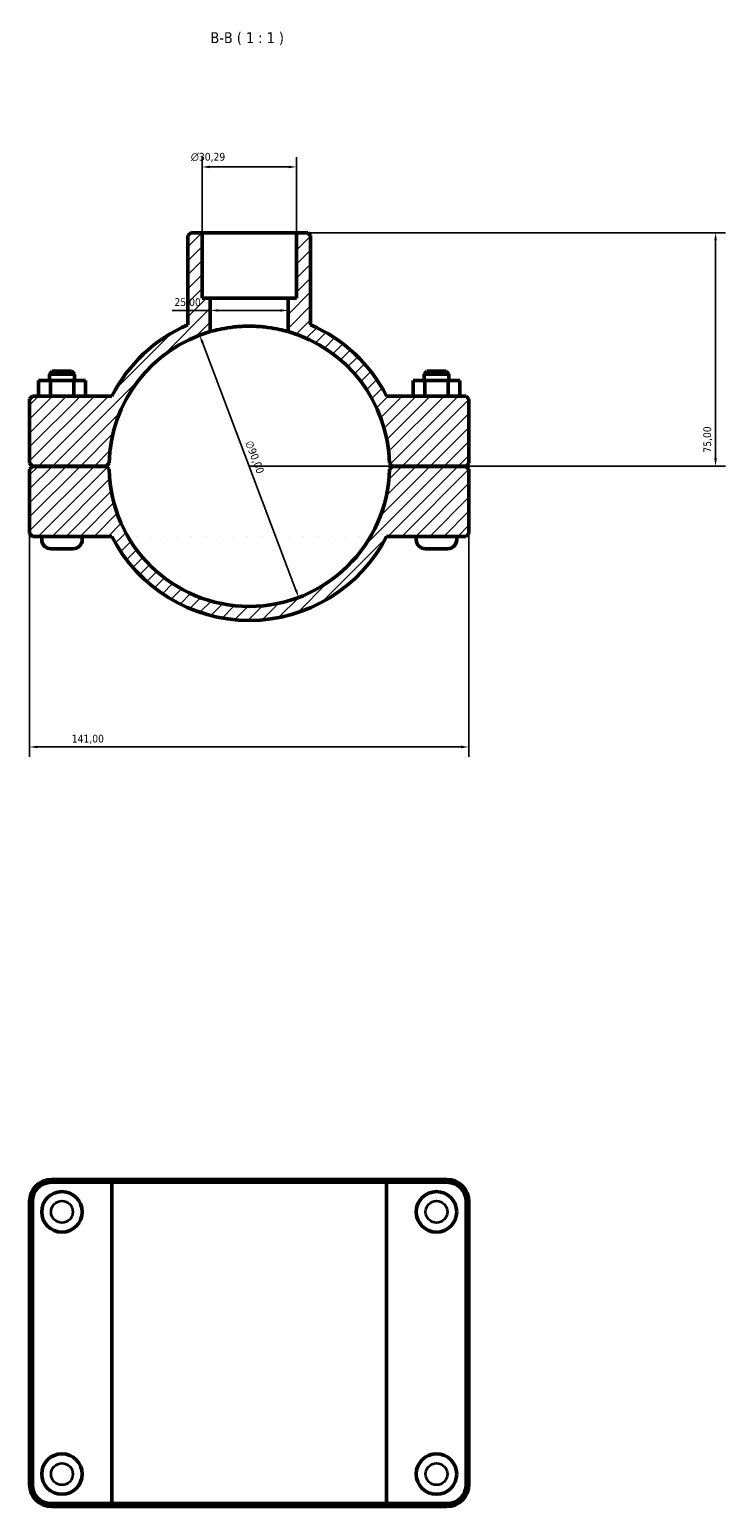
# Model space of a CAD drawing. Header units: millimetres. Extents: x 0 to 1134, y -20 to 1083.
# Tile 4 of 6: x 356 to 579, y 609 to 1083. Entities that reach past the tile are written whole.
import ezdxf

# ---------------------------------------------------------------- set-up
doc = ezdxf.new("R2010")
doc.units = ezdxf.units.MM
for name, color, linetype, lineweight in [('Dimension (ISO)', 7, 'Continuous', 25), ('Hatch (ISO)', 7, 'Continuous', 18), ('Symbol (ISO)', 7, 'Continuous', 25), ('Visible (ISO)', 7, 'Continuous', 50), ('Visible Narrow (ISO)', 7, 'Continuous', 35)]:
    doc.layers.add(name, color=color, linetype=linetype, lineweight=lineweight)
doc.styles.add('Label Text (ISO)', font='tahoma.ttf')
doc.styles.add('Note Text (ISO)', font='tahoma.ttf')
doc.dimstyles.new('Default (ISO)', dxfattribs={"dimtxt": 2.5, "dimasz": 2.5, "dimexe": 3.175, "dimexo": 0, "dimgap": 0.762, "dimtad": 1, "dimrnd": 1e-08, "dimzin": 0, "dimtxsty": 'Note Text (ISO)', "dimcen": 0.09, "dimdle": 10, "dimclrd": 256, "dimclre": 256, "dimclrt": 232, "dimazin": 0, "dimtfac": 1.40208, "dimtmove": 0, "dimatfit": 3, "dimfxl": 1, "dimtolj": 1, "dimtzin": 0, "dimlwd": -1, "dimlwe": -1, "dimarcsym": 0})

# ---------------------------------------------------------------- blocks, each defined once
blk = doc.blocks.new('*D11')
at = {"layer": 'Defpoints', "color": 0, "transparency": 16777216}
for p in [(410.64, 984.64), (442.42, 900.43)]:
    blk.add_point(p, dxfattribs=at)
at = {"layer": 'Dimension (ISO)', "transparency": 16777216}
blk.add_line((441.54, 902.77), (411.52, 982.3), dxfattribs=at)
blk.add_arc((426.53, 942.54), 45, 73.8724, 114.723, dxfattribs=at)
for points in [[(411.91, 982.44), (411.13, 982.15), (410.64, 984.64)], [(441.93, 902.92), (441.15, 902.63), (442.42, 900.43)]]:
    blk.add_solid(points, dxfattribs=at)
at = {"layer": 'Dimension (ISO)', "color": 232, "true_color": 0xca0064, "transparency": 16777216, "insert": (427.56, 951.07), "char_height": 2.5, "attachment_point": 1, "rotation": 290.6804, "style": 'Note Text (ISO)'}
blk.add_mtext('\\A1;∅90,00', dxfattribs=at)
blk = doc.blocks.new('*D12')
at = {"layer": 'Defpoints', "color": 0, "transparency": 16777216}
for p in [(441.68, 1017.54), (426.53, 942.54), (576.2, 942.54)]:
    blk.add_point(p, dxfattribs=at)
at = {"layer": 'Dimension (ISO)', "transparency": 16777216}
for p, q in [((441.68, 1017.54), (579.38, 1017.54)), ((576.2, 1015.04), (576.2, 945.04)), ((426.53, 942.54), (579.38, 942.54))]:
    blk.add_line(p, q, dxfattribs=at)
for points in [[(575.78, 1015.04), (576.62, 1015.04), (576.2, 1017.54)], [(575.78, 945.04), (576.62, 945.04), (576.2, 942.54)]]:
    blk.add_solid(points, dxfattribs=at)
at = {"layer": 'Dimension (ISO)', "color": 232, "true_color": 0xca0064, "transparency": 16777216, "insert": (572.27, 946.91), "char_height": 2.5, "attachment_point": 1, "rotation": 90, "style": 'Note Text (ISO)'}
blk.add_mtext('\\A1;75,00', dxfattribs=at)
blk = doc.blocks.new('*D13')
at = {"layer": 'Defpoints', "color": 0, "transparency": 16777216}
for p in [(356.03, 920.94), (497.03, 920.94), (356.03, 852.4)]:
    blk.add_point(p, dxfattribs=at)
at = {"layer": 'Dimension (ISO)', "transparency": 16777216}
for p, q in [((356.03, 920.94), (356.03, 849.22)), ((497.03, 920.94), (497.03, 849.22)), ((494.53, 852.4), (358.53, 852.4))]:
    blk.add_line(p, q, dxfattribs=at)
for points in [[(358.53, 852.81), (358.53, 851.98), (356.03, 852.4)], [(494.53, 852.81), (494.53, 851.98), (497.03, 852.4)]]:
    blk.add_solid(points, dxfattribs=at)
at = {"layer": 'Dimension (ISO)', "color": 232, "true_color": 0xca0064, "transparency": 16777216, "insert": (369.58, 856.33), "char_height": 2.5, "attachment_point": 1, "style": 'Note Text (ISO)'}
blk.add_mtext('\\A1;141,00', dxfattribs=at)
blk = doc.blocks.new('*D14')
at = {"layer": 'Defpoints', "color": 0, "transparency": 16777216}
for p in [(414.03, 992.58), (414.03, 992.58), (439.03, 992.58)]:
    blk.add_point(p, dxfattribs=at)
at = {"layer": 'Dimension (ISO)', "transparency": 16777216}
for p, q in [((414.03, 992.58), (401.78, 992.58)), ((436.53, 992.58), (416.53, 992.58))]:
    blk.add_line(p, q, dxfattribs=at)
for points in [[(416.53, 992.99), (416.53, 992.16), (414.03, 992.58)], [(436.53, 992.99), (436.53, 992.16), (439.03, 992.58)]]:
    blk.add_solid(points, dxfattribs=at)
at = {"layer": 'Dimension (ISO)', "color": 232, "true_color": 0xca0064, "transparency": 16777216, "insert": (402.54, 996.51), "char_height": 2.5, "attachment_point": 1, "style": 'Note Text (ISO)'}
blk.add_mtext('\\A1;25,00', dxfattribs=at)
blk = doc.blocks.new('*D15')
at = {"layer": 'Defpoints', "color": 0, "transparency": 16777216}
for p in [(411.39, 1038.66), (411.39, 1017.54), (441.68, 1017.54)]:
    blk.add_point(p, dxfattribs=at)
at = {"layer": 'Dimension (ISO)', "transparency": 16777216}
for p, q in [((411.39, 1017.54), (411.39, 1041.83)), ((441.68, 1017.54), (441.68, 1041.83)), ((439.18, 1038.66), (413.89, 1038.66))]:
    blk.add_line(p, q, dxfattribs=at)
for points in [[(413.89, 1039.07), (413.89, 1038.24), (411.39, 1038.66)], [(439.18, 1039.07), (439.18, 1038.24), (441.68, 1038.66)]]:
    blk.add_solid(points, dxfattribs=at)
at = {"layer": 'Dimension (ISO)', "color": 232, "true_color": 0xca0064, "transparency": 16777216, "insert": (407.8, 1043.18), "char_height": 2.5, "attachment_point": 1, "style": 'Note Text (ISO)'}
blk.add_mtext('\\A1;\\fAIGDT|b0|i0;\\H2.5000;\\ln\\fTahoma|b0|i0;\\H2.5000;30,29', dxfattribs=at)

msp = doc.modelspace()

# ---------------------------------------------------------------- hatches: boundary and pattern name
at = {"layer": 'Hatch (ISO)'}
h = msp.add_hatch(dxfattribs=at)
h.set_pattern_fill('ANSI31', color=256, scale=25.4, style=0)
h.set_pattern_definition([(45, (0, 0), (-2.245064, 2.245064), [])])
edge = h.paths.add_edge_path()
edge.add_ellipse((426.531, 942.535), major_axis=(44.99, -0.95), ratio=1, start_angle=182.41919, end_angle=360)
edge.add_line((471.521, 941.585), (472.431, 942.485))
edge.add_line((472.431, 942.485), (496.131, 942.485))
edge.add_line((496.131, 942.485), (497.031, 941.585))
edge.add_line((497.031, 941.585), (497.031, 920.935))
edge.add_line((497.031, 920.935), (496.131, 920.035))
edge.add_line((496.131, 920.035), (470.622, 920.035))
edge.add_ellipse((426.531, 942.535), major_axis=(-44.091, -22.5), ratio=1, start_angle=0, end_angle=125.92862, ccw=False)
edge.add_line((382.44, 920.035), (356.931, 920.035))
edge.add_line((356.931, 920.035), (356.031, 920.935))
edge.add_line((356.031, 920.935), (356.031, 941.585))
edge.add_line((356.031, 941.585), (356.931, 942.485))
edge.add_line((356.931, 942.485), (380.631, 942.485))
edge.add_line((380.631, 942.485), (381.541, 941.585))
edge = h.paths.add_edge_path()
edge.add_line((446.22, 1016.635), (445.32, 1017.535))
edge.add_line((445.32, 1017.535), (441.677, 1017.535))
edge.add_line((441.677, 1017.535), (441.677, 996.535))
edge.add_line((441.677, 996.535), (439.031, 996.535))
edge.add_line((439.031, 996.535), (439.031, 985.764))
edge.add_ellipse((426.531, 942.535), major_axis=(12.5, 43.229), ratio=1, start_angle=287.33722, end_angle=360, ccw=False)
edge.add_line((471.521, 943.485), (472.431, 942.585))
edge.add_line((472.431, 942.585), (496.131, 942.585))
edge.add_line((496.131, 942.585), (497.031, 943.485))
edge.add_line((497.031, 943.485), (497.031, 964.135))
edge.add_line((497.031, 964.135), (496.131, 965.035))
edge.add_line((496.131, 965.035), (470.622, 965.035))
edge.add_ellipse((426.531, 942.535), major_axis=(44.091, 22.5), ratio=1, start_angle=0, end_angle=39.52605)
edge.add_line((446.22, 987.951), (446.22, 1016.635))
edge = h.paths.add_edge_path()
edge.add_line((407.742, 1017.535), (406.842, 1016.635))
edge.add_line((406.842, 1016.635), (406.842, 987.951))
edge.add_ellipse((426.531, 942.535), major_axis=(-19.689, 45.416), ratio=1, start_angle=0, end_angle=39.52605)
edge.add_line((382.44, 965.035), (356.931, 965.035))
edge.add_line((356.931, 965.035), (356.031, 964.135))
edge.add_line((356.031, 964.135), (356.031, 943.485))
edge.add_line((356.031, 943.485), (356.931, 942.585))
edge.add_line((356.931, 942.585), (380.631, 942.585))
edge.add_line((380.631, 942.585), (381.541, 943.485))
edge.add_ellipse((426.531, 942.535), major_axis=(-44.99, 0.95), ratio=1, start_angle=287.33722, end_angle=360, ccw=False)
edge.add_line((414.031, 985.764), (414.031, 996.535))
edge.add_line((414.031, 996.535), (411.386, 996.535))
edge.add_line((411.386, 996.535), (411.386, 1017.535))
edge.add_line((411.386, 1017.535), (407.742, 1017.535))

# ---------------------------------------------------------------- linework, layer by layer
at = {"layer": 'Visible (ISO)'}
for p, q in [((407.742, 1017.535), (406.842, 1016.635)), ((406.842, 1016.635), (406.842, 987.951)), ((411.386, 1017.535), (407.742, 1017.535)), ((411.386, 996.535), (411.386, 1017.535)), ((411.386, 1017.535), (441.677, 1017.535)), ((445.32, 1017.535), (441.677, 1017.535)), ((441.677, 1017.535), (441.677, 996.535)), ((446.22, 1016.635), (445.32, 1017.535)), ((446.22, 987.951), (446.22, 1016.635)), ((414.031, 996.535), (411.386, 996.535)), ((414.031, 985.764), (414.031, 996.535)), ((414.031, 996.535), (439.031, 996.535)), ((441.677, 996.535), (439.031, 996.535)), ((439.031, 996.535), (439.031, 985.764)), ((363.331, 973.035), (362.431, 972.135)), ((363.331, 973.035), (369.531, 973.035)), ((369.531, 973.035), (370.431, 972.135)), ((483.531, 973.035), (482.631, 972.135)), ((489.731, 973.035), (483.531, 973.035)), ((489.731, 973.035), (490.631, 972.135)), ((358.926, 970.035), (362.713, 970.035)), ((358.926, 965.035), (358.926, 970.035)), ((370.431, 972.135), (362.431, 972.135)), ((362.431, 970.035), (362.431, 972.135)), ((362.713, 970.035), (370.219, 970.035)), ((362.713, 965.035), (362.713, 970.035)), ((370.219, 970.035), (373.937, 970.035)), ((370.219, 965.035), (370.219, 970.035)), ((370.431, 970.035), (370.431, 972.135)), ((373.937, 965.035), (373.937, 970.035)), ((482.844, 970.035), (479.126, 970.035)), ((479.126, 965.035), (479.126, 970.035)), ((482.631, 972.135), (490.631, 972.135)), ((482.631, 972.135), (482.631, 970.035)), ((482.844, 965.035), (482.844, 970.035)), ((490.349, 970.035), (482.844, 970.035)), ((490.349, 965.035), (490.349, 970.035)), ((494.137, 970.035), (490.349, 970.035)), ((490.631, 972.135), (490.631, 970.035)), ((494.137, 965.035), (494.137, 970.035)), ((356.931, 965.035), (356.031, 964.135)), ((356.031, 964.135), (356.031, 943.485)), ((382.44, 965.035), (356.931, 965.035)), ((496.131, 965.035), (470.622, 965.035)), ((497.031, 964.135), (496.131, 965.035)), ((497.031, 943.485), (497.031, 964.135)), ((356.031, 943.485), (356.931, 942.585)), ((356.931, 942.485), (356.031, 941.585)), ((356.031, 941.585), (356.031, 920.935)), ((356.931, 942.585), (380.631, 942.585)), ((380.631, 942.485), (356.931, 942.485)), ((359.931, 942.485), (359.931, 942.585)), ((372.931, 942.485), (372.931, 942.585)), ((380.631, 942.585), (381.541, 943.485)), ((381.541, 941.585), (380.631, 942.485)), ((471.521, 943.485), (472.431, 942.585)), ((472.431, 942.485), (471.521, 941.585)), ((472.431, 942.585), (496.131, 942.585)), ((496.131, 942.485), (472.431, 942.485)), ((480.131, 942.585), (480.131, 942.485)), ((493.131, 942.585), (493.131, 942.485)), ((496.131, 942.585), (497.031, 943.485)), ((497.031, 941.585), (496.131, 942.485)), ((497.031, 920.935), (497.031, 941.585)), ((356.031, 920.935), (356.931, 920.035)), ((496.131, 920.035), (497.031, 920.935)), ((356.931, 920.035), (382.44, 920.035)), ((359.931, 919.035), (359.931, 920.035)), ((369.931, 916.035), (362.931, 916.035)), ((372.931, 919.035), (372.931, 920.035)), ((470.622, 920.035), (496.131, 920.035)), ((480.131, 920.035), (480.131, 919.035)), ((483.131, 916.035), (490.131, 916.035)), ((493.131, 920.035), (493.131, 919.035)), ((382.995, 713.501), (363.081, 713.501)), ((363.081, 712.601), (382.44, 712.601)), ((470.622, 712.601), (382.44, 712.601)), ((382.44, 609.401), (382.44, 712.601)), ((382.995, 713.501), (470.067, 713.501)), ((489.981, 713.501), (470.067, 713.501)), ((470.622, 712.601), (489.981, 712.601)), ((470.622, 609.401), (470.622, 712.601)), ((356.031, 706.451), (356.031, 615.551)), ((356.931, 615.551), (356.931, 706.451)), ((496.131, 706.451), (496.131, 615.551)), ((497.031, 615.551), (497.031, 706.451)), ((382.44, 609.401), (363.081, 609.401)), ((363.081, 608.501), (382.995, 608.501)), ((382.44, 609.401), (470.622, 609.401)), ((470.067, 608.501), (382.995, 608.501)), ((470.067, 608.501), (489.981, 608.501)), ((489.981, 609.401), (470.622, 609.401))]:
    msp.add_line(p, q, dxfattribs=at)
for centre in [(366.431, 703.101), (486.631, 703.101), (366.431, 618.901), (486.631, 618.901)]:
    msp.add_circle(centre, 6.5, dxfattribs=at)
for centre, radius, start, end in [((426.531, 942.535), 49.5, 113.43826, 152.96431), ((426.531, 942.535), 49.5, 27.03569, 66.56174), ((426.531, 942.535), 45, 106.12762, 178.7904), ((426.531, 942.535), 45, 1.2096, 73.87238), ((426.531, 942.535), 45, 181.2096, 358.7904), ((362.931, 919.035), 3, 180, 270), ((369.931, 919.035), 3, 270, 0), ((426.531, 942.535), 49.5, 207.03569, 332.96431), ((483.131, 919.035), 3, 180, 270), ((490.131, 919.035), 3, 270, 0), ((363.081, 706.451), 7.05, 90, 180), ((363.081, 706.451), 6.15, 90, 180), ((489.981, 706.451), 7.05, 0, 90), ((489.981, 706.451), 6.15, 0, 90), ((363.081, 615.551), 7.05, 180, 270), ((363.081, 615.551), 6.15, 180, 270), ((489.981, 615.551), 7.05, 270, 0), ((489.981, 615.551), 6.15, 270, 0)]:
    msp.add_arc(centre, radius, start, end, dxfattribs=at)
msp.add_open_spline([(439.031, 985.764), (439.031, 985.764), (438.714, 985.86), (437.436, 986.199), (436.475, 986.437), (434.265, 986.88), (432.865, 987.114), (429.788, 987.444), (428.11, 987.535), (424.953, 987.535), (423.275, 987.444), (420.197, 987.114), (418.797, 986.88), (416.587, 986.437), (415.627, 986.199), (414.348, 985.86), (414.031, 985.764), (414.031, 985.764)], degree=3, knots=[0, 0, 0, 0, 0.4736073, 0.4736073, 0.9472146, 0.9472146, 1.4207194, 1.4207194, 1.8942243, 1.8942243, 2.3677292, 2.3677292, 2.8412341, 2.8412341, 3.3148414, 3.3148414, 3.7884487, 3.7884487, 3.7884487, 3.7884487], dxfattribs=at)
for points in [[(382.995, 713.501), (382.809, 713.201), (382.624, 712.901), (382.44, 712.601)], [(470.067, 713.501), (470.253, 713.201), (470.438, 712.901), (470.622, 712.601)], [(382.995, 608.501), (382.809, 608.8), (382.624, 609.1), (382.44, 609.401)], [(470.067, 608.501), (470.253, 608.8), (470.438, 609.1), (470.622, 609.401)]]:
    msp.add_open_spline(points, degree=3, dxfattribs=at)
at = {"layer": 'Visible Narrow (ISO)'}
for p, q in [((363.081, 712.646), (363.081, 713.456)), ((489.981, 712.646), (489.981, 713.456)), ((356.886, 706.451), (356.076, 706.451)), ((496.176, 706.451), (496.986, 706.451)), ((356.886, 615.551), (356.076, 615.551)), ((496.176, 615.551), (496.986, 615.551)), ((363.081, 609.356), (363.081, 608.546)), ((489.981, 609.356), (489.981, 608.546))]:
    msp.add_line(p, q, dxfattribs=at)
for centre in [(366.431, 703.101), (486.631, 703.101), (366.431, 618.901), (486.631, 618.901)]:
    msp.add_circle(centre, 3.5, dxfattribs=at)

# ---------------------------------------------------------------- texts
at = {"layer": 'Symbol (ISO)', "insert": (414.092, 1077.785), "char_height": 3.5, "attachment_point": 7, "style": 'Label Text (ISO)'}
msp.add_mtext('B-B ( 1 : 1 )', dxfattribs=at)

# ---------------------------------------------------------------- dimensions: what is measured, and where the dimension line sits
at = {"layer": 'Dimension (ISO)'}
dim = msp.add_linear_dim(base=(411.386, 1038.657), p1=(441.677, 1017.535), p2=(411.386, 1017.535), angle=180, text='\\fAIGDT|b0|i0;\\H2.5000;\\ln\\fTahoma|b0|i0;\\H2.5000;<>', dimstyle='Default (ISO)', override={"dimdec": 2, "dimtp": 0, "dimtm": 0, "dimtdec": 2, "dimtofl": 0, "dimatfit": 1}, dxfattribs=at)
dim.commit()
dim.dimension.update_dxf_attribs({"geometry": '*D15', "text_midpoint": (413.349, 1038.657), "dimtype": 160})
for base, p1, p2, angle, override, picture, middle in [((576.202, 942.535), (441.677, 1017.535), (426.531, 942.535), 90, {"dimdec": 2, "dimtp": 0, "dimtm": 0, "dimtdec": 2, "dimtofl": 0, "dimatfit": 1}, '*D12', (576.202, 951.035)), ((414.031, 992.578), (439.031, 992.578), (414.031, 992.578), 180, {"dimdec": 2, "dimse1": 1, "dimse2": 1, "dimtp": 0, "dimtm": 0, "dimtdec": 2, "dimtofl": 0, "dimatfit": 2}, '*D14', (406.656, 992.578))]:
    dim = msp.add_linear_dim(base=base, p1=p1, p2=p2, angle=angle, dimstyle='Default (ISO)', override=override, dxfattribs=at)
    dim.commit()
    dim.dimension.update_dxf_attribs({"geometry": picture, "text_midpoint": middle, "dimtype": 160})
dim = msp.add_diameter_dim_2p(p1=(442.423, 900.435), p2=(410.639, 984.636), dimstyle='Default (ISO)', override={"dimdec": 2, "dimlfac": 1, "dimtp": 0, "dimtm": 0, "dimtdec": 2, "dimatfit": 2}, dxfattribs=at)
dim.commit()
dim.dimension.update_dxf_attribs({"geometry": '*D11', "text_midpoint": (425.777, 944.532), "dimtype": 163})
dim = msp.add_linear_dim(base=(356.031, 852.395), p1=(497.031, 920.935), p2=(356.031, 920.935), dimstyle='Default (ISO)', override={"dimdec": 2, "dimtp": 0, "dimtm": 0, "dimtdec": 2, "dimtofl": 0, "dimatfit": 1}, dxfattribs=at)
dim.commit()
dim.dimension.update_dxf_attribs({"geometry": '*D13', "text_midpoint": (374.531, 852.395), "dimtype": 160})

doc.saveas('drawing.dxf')
